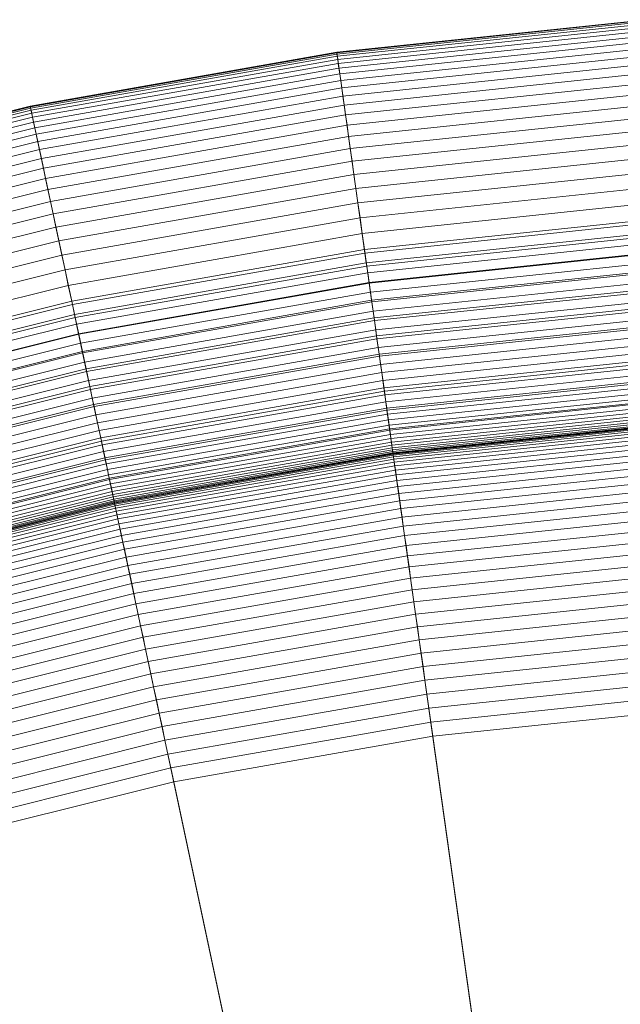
# Model space of a CAD drawing. Header units: millimetres. Extents: x -219 to 220, y -220 to 220.
# Tile 139 of 146: x -46 to -16, y 171 to 219. Entities that reach past the tile are written whole.
import ezdxf

# ---------------------------------------------------------------- set-up
doc = ezdxf.new("R2010")
doc.units = ezdxf.units.MM
doc.layers.add('LUCIDO_1', color=1, linetype='Continuous', lineweight=20, true_color=0xff0000)
doc.layers.add('Nessuna', color=7, linetype='Continuous', lineweight=9)

# ---------------------------------------------------------------- blocks, each defined once
blk = doc.blocks.new('Group-1')
at = {"layer": 'Nessuna', "color": 7, "linetype": 'Continuous', "lineweight": 9, "transparency": 33554687}
for points in [[(-28.834, 207.915), (-14.257, 209.447), (-14.954, 219.423), (-30.226, 217.818)], [(-30.226, 217.818, -60), (-14.954, 219.423, -60), (-14.953, 219.401, -60.943), (-30.223, 217.796, -60.943)], [(-30.226, 217.818), (-14.954, 219.423), (-14.954, 219.423, -60), (-30.226, 217.818, -60)], [(-30.223, 217.796, -60.943), (-14.953, 219.401, -60.943), (-14.948, 219.334, -61.883), (-30.213, 217.73, -61.883)], [(-30.213, 217.73, -61.883), (-14.948, 219.334, -61.883), (-14.94, 219.224, -62.82), (-30.198, 217.62, -62.82)], [(-30.198, 217.62, -62.82), (-14.94, 219.224, -62.82), (-14.929, 219.069, -63.75), (-30.176, 217.467, -63.75)], [(-30.176, 217.467, -63.75), (-14.929, 219.069, -63.75), (-14.916, 218.871, -64.671), (-30.149, 217.27, -64.671)], [(-30.149, 217.27, -64.671), (-14.916, 218.871, -64.671), (-14.899, 218.63, -65.583), (-30.115, 217.031, -65.583)], [(-30.115, 217.031, -65.583), (-14.899, 218.63, -65.583), (-14.879, 218.346, -66.481), (-30.076, 216.749, -66.481)], [(-30.076, 216.749, -66.481), (-14.879, 218.346, -66.481), (-14.856, 218.021, -67.366), (-30.03, 216.426, -67.366)], [(-43.269, 205.37), (-28.834, 207.915), (-30.226, 217.818), (-45.348, 215.151)], [(-45.348, 215.151, -60), (-30.226, 217.818, -60), (-30.223, 217.796, -60.943), (-45.344, 215.13, -60.943)], [(-45.348, 215.151), (-30.226, 217.818), (-30.226, 217.818, -60), (-45.348, 215.151, -60)], [(-45.344, 215.13, -60.943), (-30.223, 217.796, -60.943), (-30.213, 217.73, -61.883), (-45.33, 215.064, -61.883)], [(-45.33, 215.064, -61.883), (-30.213, 217.73, -61.883), (-30.198, 217.62, -62.82), (-45.307, 214.956, -62.82)], [(-45.307, 214.956, -62.82), (-30.198, 217.62, -62.82), (-30.176, 217.467, -63.75), (-45.275, 214.805, -63.75)], [(-30.03, 216.426, -67.366), (-14.856, 218.021, -67.366), (-14.83, 217.654, -68.234), (-29.979, 216.062, -68.234)], [(-29.979, 216.062, -68.234), (-14.83, 217.654, -68.234), (-14.802, 217.246, -69.084), (-29.922, 215.657, -69.084)], [(-45.275, 214.805, -63.75), (-30.176, 217.467, -63.75), (-30.149, 217.27, -64.671), (-45.233, 214.61, -64.671)], [(-45.233, 214.61, -64.671), (-30.149, 217.27, -64.671), (-30.115, 217.031, -65.583), (-45.183, 214.374, -65.583)], [(-29.922, 215.657, -69.084), (-14.802, 217.246, -69.084), (-14.771, 216.8, -69.914), (-29.86, 215.214, -69.914)], [(-45.183, 214.374, -65.583), (-30.115, 217.031, -65.583), (-30.076, 216.749, -66.481), (-45.124, 214.096, -66.481)], [(-45.124, 214.096, -66.481), (-30.076, 216.749, -66.481), (-30.03, 216.426, -67.366), (-45.056, 213.776, -67.366)], [(-29.86, 215.214, -69.914), (-14.771, 216.8, -69.914), (-14.737, 216.314, -70.721), (-29.792, 214.732, -70.721)], [(-45.056, 213.776, -67.366), (-30.03, 216.426, -67.366), (-29.979, 216.062, -68.234), (-44.98, 213.417, -68.234)], [(-29.792, 214.732, -70.721), (-14.737, 216.314, -70.721), (-14.7, 215.792, -71.505), (-29.719, 214.213, -71.505)], [(-44.98, 213.417, -68.234), (-29.979, 216.062, -68.234), (-29.922, 215.657, -69.084), (-44.895, 213.017, -69.084)], [(-44.895, 213.017, -69.084), (-29.922, 215.657, -69.084), (-29.86, 215.214, -69.914), (-44.801, 212.579, -69.914)], [(-29.719, 214.213, -71.505), (-14.7, 215.792, -71.505), (-14.661, 215.233, -72.263), (-29.641, 213.658, -72.263)], [(-57.492, 201.824), (-43.269, 205.37), (-45.348, 215.151), (-60.248, 211.436)], [(-60.248, 211.436, -60), (-45.348, 215.151, -60), (-45.344, 215.13, -60.943), (-60.242, 211.415, -60.943)], [(-60.248, 211.436), (-45.348, 215.151), (-45.348, 215.151, -60), (-60.248, 211.436, -60)], [(-44.801, 212.579, -69.914), (-29.86, 215.214, -69.914), (-29.792, 214.732, -70.721), (-44.7, 212.103, -70.721)], [(-29.641, 213.658, -72.263), (-14.661, 215.233, -72.263), (-14.62, 214.638, -72.994), (-29.558, 213.068, -72.994)], [(-60.242, 211.415, -60.943), (-45.344, 215.13, -60.943), (-45.33, 215.064, -61.883), (-60.223, 211.351, -61.883)], [(-60.223, 211.351, -61.883), (-45.33, 215.064, -61.883), (-45.307, 214.956, -62.82), (-60.193, 211.244, -62.82)], [(-60.193, 211.244, -62.82), (-45.307, 214.956, -62.82), (-45.275, 214.805, -63.75), (-60.15, 211.096, -63.75)], [(-60.15, 211.096, -63.75), (-45.275, 214.805, -63.75), (-45.233, 214.61, -64.671), (-60.095, 210.905, -64.671)], [(-44.7, 212.103, -70.721), (-29.792, 214.732, -70.721), (-29.719, 214.213, -71.505), (-44.591, 211.591, -71.505)], [(-60.095, 210.905, -64.671), (-45.233, 214.61, -64.671), (-45.183, 214.374, -65.583), (-60.029, 210.672, -65.583)], [(-60.029, 210.672, -65.583), (-45.183, 214.374, -65.583), (-45.124, 214.096, -66.481), (-59.95, 210.399, -66.481)], [(-44.591, 211.591, -71.505), (-29.719, 214.213, -71.505), (-29.641, 213.658, -72.263), (-44.475, 211.042, -72.263)], [(-29.558, 213.068, -72.994), (-14.62, 214.638, -72.994), (-14.576, 214.011, -73.696), (-29.471, 212.445, -73.696)], [(-59.95, 210.399, -66.481), (-45.124, 214.096, -66.481), (-45.056, 213.776, -67.366), (-59.86, 210.085, -67.366)], [(-59.86, 210.085, -67.366), (-45.056, 213.776, -67.366), (-44.98, 213.417, -68.234), (-59.759, 209.732, -68.234)], [(-29.471, 212.445, -73.696), (-14.576, 214.011, -73.696), (-14.529, 213.351, -74.368), (-29.379, 211.79, -74.368)], [(-59.759, 209.732, -68.234), (-44.98, 213.417, -68.234), (-44.895, 213.017, -69.084), (-59.646, 209.339, -69.084)], [(-44.475, 211.042, -72.263), (-29.641, 213.658, -72.263), (-29.558, 213.068, -72.994), (-44.351, 210.46, -72.994)], [(-29.379, 211.79, -74.368), (-14.529, 213.351, -74.368), (-14.481, 212.66, -75.008), (-29.282, 211.104, -75.008)], [(-59.646, 209.339, -69.084), (-44.895, 213.017, -69.084), (-44.801, 212.579, -69.914), (-59.523, 208.909, -69.914)], [(-44.351, 210.46, -72.994), (-29.558, 213.068, -72.994), (-29.471, 212.445, -73.696), (-44.22, 209.844, -73.696)], [(-59.523, 208.909, -69.914), (-44.801, 212.579, -69.914), (-44.7, 212.103, -70.721), (-59.389, 208.441, -70.721)], [(-44.22, 209.844, -73.696), (-29.471, 212.445, -73.696), (-29.379, 211.79, -74.368), (-44.083, 209.197, -74.368)], [(-29.282, 211.104, -75.008), (-14.481, 212.66, -75.008), (-14.431, 211.94, -75.614), (-29.182, 210.389, -75.614)], [(-59.389, 208.441, -70.721), (-44.7, 212.103, -70.721), (-44.591, 211.591, -71.505), (-59.244, 207.937, -71.505)], [(-44.083, 209.197, -74.368), (-29.379, 211.79, -74.368), (-29.282, 211.104, -75.008), (-43.939, 208.52, -75.008)], [(-29.182, 210.389, -75.614), (-14.431, 211.94, -75.614), (-14.379, 211.192, -76.186), (-29.077, 209.647, -76.186)], [(-59.244, 207.937, -71.505), (-44.591, 211.591, -71.505), (-44.475, 211.042, -72.263), (-59.09, 207.398, -72.263)], [(-59.09, 207.398, -72.263), (-44.475, 211.042, -72.263), (-44.351, 210.46, -72.994), (-58.926, 206.826, -72.994)], [(-43.939, 208.52, -75.008), (-29.282, 211.104, -75.008), (-29.182, 210.389, -75.614), (-43.789, 207.814, -75.614)], [(-29.077, 209.647, -76.186), (-14.379, 211.192, -76.186), (-14.324, 210.418, -76.721), (-28.969, 208.878, -76.721)], [(-58.926, 206.826, -72.994), (-44.351, 210.46, -72.994), (-44.22, 209.844, -73.696), (-58.752, 206.221, -73.696)], [(-43.789, 207.814, -75.614), (-29.182, 210.389, -75.614), (-29.077, 209.647, -76.186), (-43.633, 207.08, -76.186)], [(-28.969, 208.878, -76.721), (-14.324, 210.418, -76.721), (-14.269, 209.619, -77.22), (-28.858, 208.086, -77.22)], [(-58.752, 206.221, -73.696), (-44.22, 209.844, -73.696), (-44.083, 209.197, -74.368), (-58.57, 205.585, -74.368)], [(-43.633, 207.08, -76.186), (-29.077, 209.647, -76.186), (-28.969, 208.878, -76.721), (-43.471, 206.321, -76.721)], [(-28.858, 208.086, -77.22), (-14.269, 209.619, -77.22), (-14.211, 208.799, -77.68), (-28.744, 207.271, -77.68)], [(-28.766, 207.429, -0.012), (-14.222, 208.958, -0.012), (-14.257, 209.447), (-28.834, 207.915)], [(-58.57, 205.585, -74.368), (-44.083, 209.197, -74.368), (-43.939, 208.52, -75.008), (-58.379, 204.919, -75.008)], [(-43.471, 206.321, -76.721), (-28.969, 208.878, -76.721), (-28.858, 208.086, -77.22), (-43.305, 205.539, -77.22)], [(-28.698, 206.945, -0.048), (-14.188, 208.47, -0.048), (-14.222, 208.958, -0.012), (-28.766, 207.429, -0.012)], [(-58.379, 204.919, -75.008), (-43.939, 208.52, -75.008), (-43.789, 207.814, -75.614), (-58.18, 204.225, -75.614)], [(-28.744, 207.271, -77.68), (-14.211, 208.799, -77.68), (-14.152, 207.957, -78.101), (-28.626, 206.436, -78.101)], [(-28.63, 206.462, -0.108), (-14.154, 207.984, -0.108), (-14.188, 208.47, -0.048), (-28.698, 206.945, -0.048)], [(-43.305, 205.539, -77.22), (-28.858, 208.086, -77.22), (-28.744, 207.271, -77.68), (-43.134, 204.734, -77.68)], [(-43.167, 204.89, -0.012), (-28.766, 207.429, -0.012), (-28.834, 207.915), (-43.269, 205.37)], [(-28.563, 205.983, -0.192), (-14.12, 207.501, -0.192), (-14.154, 207.984, -0.108), (-28.63, 206.462, -0.108)], [(-28.626, 206.436, -78.101), (-14.152, 207.957, -78.101), (-14.092, 207.097, -78.482), (-28.506, 205.582, -78.482)], [(-58.18, 204.225, -75.614), (-43.789, 207.814, -75.614), (-43.633, 207.08, -76.186), (-57.973, 203.505, -76.186)], [(-43.065, 204.411, -0.048), (-28.698, 206.945, -0.048), (-28.766, 207.429, -0.012), (-43.167, 204.89, -0.012)], [(-28.496, 205.509, -0.3), (-14.087, 207.023, -0.3), (-14.12, 207.501, -0.192), (-28.563, 205.983, -0.192)], [(-57.973, 203.505, -76.186), (-43.633, 207.08, -76.186), (-43.471, 206.321, -76.721), (-57.76, 202.759, -76.721)], [(-43.134, 204.734, -77.68), (-28.744, 207.271, -77.68), (-28.626, 206.436, -78.101), (-42.959, 203.909, -78.101)], [(-42.964, 203.935, -0.108), (-28.63, 206.462, -0.108), (-28.698, 206.945, -0.048), (-43.065, 204.411, -0.048)], [(-28.506, 205.582, -78.482), (-14.092, 207.097, -78.482), (-14.031, 206.219, -78.822), (-28.384, 204.711, -78.822)], [(-28.43, 205.041, -0.431), (-14.054, 206.552, -0.431), (-14.087, 207.023, -0.3), (-28.496, 205.509, -0.3)], [(-42.864, 203.462, -0.192), (-28.563, 205.983, -0.192), (-28.63, 206.462, -0.108), (-42.964, 203.935, -0.108)], [(-42.959, 203.909, -78.101), (-28.626, 206.436, -78.101), (-28.506, 205.582, -78.482), (-42.779, 203.065, -78.482)], [(-28.365, 204.579, -0.585), (-14.022, 206.087, -0.585), (-14.054, 206.552, -0.431), (-28.43, 205.041, -0.431)], [(-57.76, 202.759, -76.721), (-43.471, 206.321, -76.721), (-43.305, 205.539, -77.22), (-57.539, 201.99, -77.22)], [(-42.764, 202.993, -0.3), (-28.496, 205.509, -0.3), (-28.563, 205.983, -0.192), (-42.864, 203.462, -0.192)], [(-28.384, 204.711, -78.822), (-14.031, 206.219, -78.822), (-13.968, 205.327, -79.12), (-28.259, 203.825, -79.12)], [(-28.301, 204.126, -0.761), (-13.99, 205.63, -0.761), (-14.022, 206.087, -0.585), (-28.365, 204.579, -0.585)], [(-57.539, 201.99, -77.22), (-43.305, 205.539, -77.22), (-43.134, 204.734, -77.68), (-57.312, 201.199, -77.68)], [(-42.779, 203.065, -78.482), (-28.506, 205.582, -78.482), (-28.384, 204.711, -78.822), (-42.596, 202.205, -78.822)], [(-42.666, 202.53, -0.431), (-28.43, 205.041, -0.431), (-28.496, 205.509, -0.3), (-42.764, 202.993, -0.3)], [(-28.239, 203.681, -0.96), (-13.958, 205.182, -0.96), (-13.99, 205.63, -0.761), (-28.301, 204.126, -0.761)], [(-57.356, 201.352, -0.012), (-43.167, 204.89, -0.012), (-43.269, 205.37), (-57.492, 201.824)], [(-42.569, 202.075, -0.585), (-28.365, 204.579, -0.585), (-28.43, 205.041, -0.431), (-42.666, 202.53, -0.431)], [(-28.259, 203.825, -79.12), (-13.968, 205.327, -79.12), (-13.905, 204.421, -79.375), (-28.133, 202.926, -79.375)], [(-28.178, 203.247, -1.181), (-13.928, 204.745, -1.181), (-13.958, 205.182, -0.96), (-28.239, 203.681, -0.96)], [(-57.221, 200.882, -0.048), (-43.065, 204.411, -0.048), (-43.167, 204.89, -0.012), (-57.356, 201.352, -0.012)], [(-57.312, 201.199, -77.68), (-43.134, 204.734, -77.68), (-42.959, 203.909, -78.101), (-57.08, 200.388, -78.101)], [(-42.596, 202.205, -78.822), (-28.384, 204.711, -78.822), (-28.259, 203.825, -79.12), (-42.41, 201.33, -79.12)], [(-42.473, 201.627, -0.761), (-28.301, 204.126, -0.761), (-28.365, 204.579, -0.585), (-42.569, 202.075, -0.585)], [(-28.119, 202.824, -1.423), (-13.898, 204.319, -1.423), (-13.928, 204.745, -1.181), (-28.178, 203.247, -1.181)], [(-57.087, 200.413, -0.108), (-42.964, 203.935, -0.108), (-43.065, 204.411, -0.048), (-57.221, 200.882, -0.048)], [(-42.38, 201.188, -0.96), (-28.239, 203.681, -0.96), (-28.301, 204.126, -0.761), (-42.473, 201.627, -0.761)], [(-28.133, 202.926, -79.375), (-13.905, 204.421, -79.375), (-13.841, 203.505, -79.587), (-28.005, 202.016, -79.587)], [(-28.061, 202.414, -1.685), (-13.869, 203.905, -1.685), (-13.898, 204.319, -1.423), (-28.119, 202.824, -1.423)], [(-56.954, 199.949, -0.192), (-42.864, 203.462, -0.192), (-42.964, 203.935, -0.108), (-57.087, 200.413, -0.108)], [(-57.08, 200.388, -78.101), (-42.959, 203.909, -78.101), (-42.779, 203.065, -78.482), (-56.842, 199.559, -78.482)], [(-42.41, 201.33, -79.12), (-28.259, 203.825, -79.12), (-28.133, 202.926, -79.375), (-42.222, 200.442, -79.375)], [(-42.289, 200.759, -1.181), (-28.178, 203.247, -1.181), (-28.239, 203.681, -0.96), (-42.38, 201.188, -0.96)], [(-28.005, 202.016, -1.968), (-13.841, 203.505, -1.968), (-13.869, 203.905, -1.685), (-28.061, 202.414, -1.685)], [(-27.951, 201.633, -2.27), (-13.814, 203.119, -2.27), (-13.841, 203.505, -1.968), (-28.005, 202.016, -1.968)], [(-28.005, 202.016, -79.587), (-13.841, 203.505, -79.587), (-13.776, 202.58, -79.756), (-27.876, 201.098, -79.756)], [(-56.822, 199.488, -0.3), (-42.764, 202.993, -0.3), (-42.864, 203.462, -0.192), (-56.954, 199.949, -0.192)], [(-56.842, 199.559, -78.482), (-42.779, 203.065, -78.482), (-42.596, 202.205, -78.822), (-56.6, 198.713, -78.822)], [(-56.691, 199.033, -0.431), (-42.666, 202.53, -0.431), (-42.764, 202.993, -0.3), (-56.822, 199.488, -0.3)], [(-42.2, 200.341, -1.423), (-28.119, 202.824, -1.423), (-28.178, 203.247, -1.181), (-42.289, 200.759, -1.181)], [(-27.899, 201.265, -2.59), (-13.788, 202.748, -2.59), (-13.814, 203.119, -2.27), (-27.951, 201.633, -2.27)], [(-56.563, 198.585, -0.585), (-42.569, 202.075, -0.585), (-42.666, 202.53, -0.431), (-56.691, 199.033, -0.431)], [(-42.222, 200.442, -79.375), (-28.133, 202.926, -79.375), (-28.005, 202.016, -79.587), (-42.031, 199.543, -79.587)], [(-42.114, 199.936, -1.685), (-28.061, 202.414, -1.685), (-28.119, 202.824, -1.423), (-42.2, 200.341, -1.423)], [(-27.85, 200.913, -2.929), (-13.763, 202.393, -2.929), (-13.788, 202.748, -2.59), (-27.899, 201.265, -2.59)], [(-27.876, 201.098, -79.756), (-13.776, 202.58, -79.756), (-13.711, 201.647, -79.881), (-27.746, 200.172, -79.881)], [(-56.6, 198.713, -78.822), (-42.596, 202.205, -78.822), (-42.41, 201.33, -79.12), (-56.353, 197.853, -79.12)], [(-56.437, 198.145, -0.761), (-42.473, 201.627, -0.761), (-42.569, 202.075, -0.585), (-56.563, 198.585, -0.585)], [(-42.031, 199.543, -1.968), (-28.005, 202.016, -1.968), (-28.061, 202.414, -1.685), (-42.114, 199.936, -1.685)], [(-27.803, 200.578, -3.284), (-13.74, 202.056, -3.284), (-13.763, 202.393, -2.929), (-27.85, 200.913, -2.929)], [(-27.758, 200.26, -3.656), (-13.717, 201.736, -3.656), (-13.74, 202.056, -3.284), (-27.803, 200.578, -3.284)], [(-56.313, 197.714, -0.96), (-42.38, 201.188, -0.96), (-42.473, 201.627, -0.761), (-56.437, 198.145, -0.761)], [(-41.95, 199.165, -2.27), (-27.951, 201.633, -2.27), (-28.005, 202.016, -1.968), (-42.031, 199.543, -1.968)], [(-42.031, 199.543, -79.587), (-28.005, 202.016, -79.587), (-27.876, 201.098, -79.756), (-41.838, 198.636, -79.756)], [(-41.873, 198.801, -2.59), (-27.899, 201.265, -2.59), (-27.951, 201.633, -2.27), (-41.95, 199.165, -2.27)], [(-27.716, 199.961, -4.043), (-13.696, 201.435, -4.043), (-13.717, 201.736, -3.656), (-27.758, 200.26, -3.656)], [(-27.746, 200.172, -79.881), (-13.711, 201.647, -79.881), (-13.646, 200.71, -79.962), (-27.615, 199.242, -79.962)], [(-56.353, 197.853, -79.12), (-42.41, 201.33, -79.12), (-42.222, 200.442, -79.375), (-56.103, 196.981, -79.375)], [(-56.192, 197.292, -1.181), (-42.289, 200.759, -1.181), (-42.38, 201.188, -0.96), (-56.313, 197.714, -0.96)], [(-41.799, 198.453, -2.929), (-27.85, 200.913, -2.929), (-27.899, 201.265, -2.59), (-41.873, 198.801, -2.59)], [(-41.838, 198.636, -79.756), (-27.876, 201.098, -79.756), (-27.746, 200.172, -79.881), (-41.643, 197.722, -79.881)], [(-27.677, 199.681, -4.444), (-13.677, 201.153, -4.444), (-13.696, 201.435, -4.043), (-27.716, 199.961, -4.043)], [(-27.64, 199.421, -4.859), (-13.658, 200.891, -4.859), (-13.677, 201.153, -4.444), (-27.677, 199.681, -4.444)], [(-56.074, 196.882, -1.423), (-42.2, 200.341, -1.423), (-42.289, 200.759, -1.181), (-56.192, 197.292, -1.181)], [(-41.729, 198.122, -3.284), (-27.803, 200.578, -3.284), (-27.85, 200.913, -2.929), (-41.799, 198.453, -2.929)], [(-41.662, 197.809, -3.656), (-27.758, 200.26, -3.656), (-27.803, 200.578, -3.284), (-41.729, 198.122, -3.284)], [(-27.607, 199.182, -5.286), (-13.641, 200.65, -5.286), (-13.658, 200.891, -4.859), (-27.64, 199.421, -4.859)], [(-27.615, 199.242, -79.962), (-13.646, 200.71, -79.962), (-3.172, 50.934, -89.301), (-6.719, 50.562, -89.301)], [(-27.576, 198.963, -5.724), (-13.626, 200.429, -5.724), (-13.641, 200.65, -5.286), (-27.607, 199.182, -5.286)], [(-56.103, 196.981, -79.375), (-42.222, 200.442, -79.375), (-42.031, 199.543, -79.587), (-55.85, 196.098, -79.587)], [(-55.96, 196.483, -1.685), (-42.114, 199.936, -1.685), (-42.2, 200.341, -1.423), (-56.074, 196.882, -1.423)], [(-41.599, 197.513, -4.043), (-27.716, 199.961, -4.043), (-27.758, 200.26, -3.656), (-41.662, 197.809, -3.656)], [(-41.643, 197.722, -79.881), (-27.746, 200.172, -79.881), (-27.615, 199.242, -79.962), (-41.448, 196.803, -79.962)], [(-27.548, 198.766, -6.173), (-13.612, 200.231, -6.173), (-13.626, 200.429, -5.724), (-27.576, 198.963, -5.724)], [(-27.524, 198.591, -6.631), (-13.6, 200.055, -6.631), (-13.612, 200.231, -6.173), (-27.548, 198.766, -6.173)], [(-55.85, 196.098, -1.968), (-42.031, 199.543, -1.968), (-42.114, 199.936, -1.685), (-55.96, 196.483, -1.685)], [(-41.54, 197.237, -4.444), (-27.677, 199.681, -4.444), (-27.716, 199.961, -4.043), (-41.599, 197.513, -4.043)], [(-41.486, 196.98, -4.859), (-27.64, 199.421, -4.859), (-27.677, 199.681, -4.444), (-41.54, 197.237, -4.444)], [(-27.502, 198.439, -7.097), (-13.589, 199.901, -7.097), (-13.6, 200.055, -6.631), (-27.524, 198.591, -6.631)], [(-27.484, 198.309, -7.57), (-13.58, 199.771, -7.57), (-13.589, 199.901, -7.097), (-27.502, 198.439, -7.097)], [(-27.469, 198.203, -8.049), (-13.572, 199.663, -8.049), (-13.58, 199.771, -7.57), (-27.484, 198.309, -7.57)], [(-27.457, 198.12, -8.533), (-13.567, 199.58, -8.533), (-13.572, 199.663, -8.049), (-27.469, 198.203, -8.049)], [(-55.743, 195.726, -2.27), (-41.95, 199.165, -2.27), (-42.031, 199.543, -1.968), (-55.85, 196.098, -1.968)], [(-55.85, 196.098, -79.587), (-42.031, 199.543, -79.587), (-41.838, 198.636, -79.756), (-55.594, 195.206, -79.756)], [(-55.64, 195.368, -2.59), (-41.873, 198.801, -2.59), (-41.95, 199.165, -2.27), (-55.743, 195.726, -2.27)], [(-41.436, 196.743, -5.286), (-27.607, 199.182, -5.286), (-27.64, 199.421, -4.859), (-41.486, 196.98, -4.859)], [(-41.448, 196.803, -79.962), (-27.615, 199.242, -79.962), (-6.719, 50.562, -89.301), (-10.232, 49.942, -89.301)], [(-41.39, 196.528, -5.724), (-27.576, 198.963, -5.724), (-27.607, 199.182, -5.286), (-41.436, 196.743, -5.286)], [(-27.449, 198.06, -9.02), (-13.562, 199.52, -9.02), (-13.567, 199.58, -8.533), (-27.457, 198.12, -8.533)], [(-27.444, 198.024, -9.509), (-13.56, 199.484, -9.509), (-13.562, 199.52, -9.02), (-27.449, 198.06, -9.02)], [(-27.442, 198.013, -10), (-13.559, 199.472, -10), (-13.56, 199.484, -9.509), (-27.444, 198.024, -9.509)], [(-27.442, 198.013, -45.904), (-13.559, 199.472, -45.904), (-13.559, 199.472, -10), (-27.442, 198.013, -10)], [(-27.44, 197.996, -46.611), (-13.558, 199.455, -46.611), (-13.559, 199.472, -45.904), (-27.442, 198.013, -45.904)], [(-27.433, 197.947, -47.317), (-13.554, 199.405, -47.317), (-13.558, 199.455, -46.611), (-27.44, 197.996, -46.611)], [(-27.421, 197.864, -48.019), (-13.549, 199.322, -48.019), (-13.554, 199.405, -47.317), (-27.433, 197.947, -47.317)], [(-27.405, 197.749, -48.716), (-13.54, 199.206, -48.716), (-13.549, 199.322, -48.019), (-27.421, 197.864, -48.019)], [(-27.385, 197.602, -49.408), (-13.53, 199.058, -49.408), (-13.54, 199.206, -48.716), (-27.405, 197.749, -48.716)], [(-55.542, 195.027, -2.929), (-41.799, 198.453, -2.929), (-41.873, 198.801, -2.59), (-55.64, 195.368, -2.59)], [(-55.594, 195.206, -79.756), (-41.838, 198.636, -79.756), (-41.643, 197.722, -79.881), (-55.336, 194.308, -79.881)], [(-41.348, 196.333, -6.173), (-27.548, 198.766, -6.173), (-27.576, 198.963, -5.724), (-41.39, 196.528, -5.724)], [(-41.312, 196.16, -6.631), (-27.524, 198.591, -6.631), (-27.548, 198.766, -6.173), (-41.348, 196.333, -6.173)], [(-27.359, 197.422, -50.091), (-13.517, 198.877, -50.091), (-13.53, 199.058, -49.408), (-27.385, 197.602, -49.408)], [(-27.33, 197.211, -50.765), (-13.503, 198.664, -50.765), (-13.517, 198.877, -50.091), (-27.359, 197.422, -50.091)], [(-27.296, 196.968, -51.429), (-13.485, 198.42, -51.429), (-13.503, 198.664, -50.765), (-27.33, 197.211, -50.765)], [(-55.449, 194.701, -3.284), (-41.729, 198.122, -3.284), (-41.799, 198.453, -2.929), (-55.542, 195.027, -2.929)], [(-41.28, 196.01, -7.097), (-27.502, 198.439, -7.097), (-27.524, 198.591, -6.631), (-41.312, 196.16, -6.631)], [(-41.252, 195.882, -7.57), (-27.484, 198.309, -7.57), (-27.502, 198.439, -7.097), (-41.28, 196.01, -7.097)], [(-41.23, 195.776, -8.049), (-27.469, 198.203, -8.049), (-27.484, 198.309, -7.57), (-41.252, 195.882, -7.57)], [(-41.213, 195.694, -8.533), (-27.457, 198.12, -8.533), (-27.469, 198.203, -8.049), (-41.23, 195.776, -8.049)], [(-27.257, 196.695, -52.08), (-13.466, 198.145, -52.08), (-13.485, 198.42, -51.429), (-27.296, 196.968, -51.429)], [(-27.215, 196.392, -52.717), (-13.445, 197.839, -52.717), (-13.466, 198.145, -52.08), (-27.257, 196.695, -52.08)], [(-55.361, 194.393, -3.656), (-41.662, 197.809, -3.656), (-41.729, 198.122, -3.284), (-55.449, 194.701, -3.284)], [(-55.278, 194.103, -4.043), (-41.599, 197.513, -4.043), (-41.662, 197.809, -3.656), (-55.361, 194.393, -3.656)], [(-55.336, 194.308, -79.881), (-41.643, 197.722, -79.881), (-41.448, 196.803, -79.962), (-55.077, 193.405, -79.962)], [(-41.2, 195.636, -9.02), (-27.449, 198.06, -9.02), (-27.457, 198.12, -8.533), (-41.213, 195.694, -8.533)], [(-41.193, 195.6, -9.509), (-27.444, 198.024, -9.509), (-27.449, 198.06, -9.02), (-41.2, 195.636, -9.02)], [(-41.19, 195.588, -10), (-27.442, 198.013, -10), (-27.444, 198.024, -9.509), (-41.193, 195.6, -9.509)], [(-41.19, 195.588, -45.904), (-27.442, 198.013, -45.904), (-27.442, 198.013, -10), (-41.19, 195.588, -10)], [(-41.187, 195.572, -46.611), (-27.44, 197.996, -46.611), (-27.442, 198.013, -45.904), (-41.19, 195.588, -45.904)], [(-41.176, 195.523, -47.317), (-27.433, 197.947, -47.317), (-27.44, 197.996, -46.611), (-41.187, 195.572, -46.611)], [(-41.159, 195.442, -48.019), (-27.421, 197.864, -48.019), (-27.433, 197.947, -47.317), (-41.176, 195.523, -47.317)], [(-41.135, 195.328, -48.716), (-27.405, 197.749, -48.716), (-27.421, 197.864, -48.019), (-41.159, 195.442, -48.019)], [(-41.104, 195.183, -49.408), (-27.385, 197.602, -49.408), (-27.405, 197.749, -48.716), (-41.135, 195.328, -48.716)], [(-27.168, 196.059, -53.339), (-13.421, 197.504, -53.339), (-13.445, 197.839, -52.717), (-27.215, 196.392, -52.717)], [(-55.2, 193.831, -4.444), (-41.54, 197.237, -4.444), (-41.599, 197.513, -4.043), (-55.278, 194.103, -4.043)], [(-55.127, 193.579, -4.859), (-41.486, 196.98, -4.859), (-41.54, 197.237, -4.444), (-55.2, 193.831, -4.444)], [(-41.066, 195.005, -50.091), (-27.359, 197.422, -50.091), (-27.385, 197.602, -49.408), (-41.104, 195.183, -49.408)], [(-41.022, 194.797, -50.765), (-27.33, 197.211, -50.765), (-27.359, 197.422, -50.091), (-41.066, 195.005, -50.091)], [(-40.971, 194.557, -51.429), (-27.296, 196.968, -51.429), (-27.33, 197.211, -50.765), (-41.022, 194.797, -50.765)], [(-27.117, 195.698, -53.945), (-13.396, 197.14, -53.945), (-13.421, 197.504, -53.339), (-27.168, 196.059, -53.339)], [(-55.061, 193.346, -5.286), (-41.436, 196.743, -5.286), (-41.486, 196.98, -4.859), (-55.127, 193.579, -4.859)], [(-55.077, 193.405, -79.962), (-41.448, 196.803, -79.962), (-10.232, 49.942, -89.301), (-13.693, 49.079, -89.301)], [(-55, 193.134, -5.724), (-41.39, 196.528, -5.724), (-41.436, 196.743, -5.286), (-55.061, 193.346, -5.286)], [(-40.913, 194.287, -52.08), (-27.257, 196.695, -52.08), (-27.296, 196.968, -51.429), (-40.971, 194.557, -51.429)], [(-40.85, 193.988, -52.717), (-27.215, 196.392, -52.717), (-27.257, 196.695, -52.08), (-40.913, 194.287, -52.08)], [(-27.062, 195.309, -54.533), (-13.369, 196.748, -54.533), (-13.396, 197.14, -53.945), (-27.117, 195.698, -53.945)], [(-27.004, 194.893, -55.102), (-13.339, 196.329, -55.102), (-13.369, 196.748, -54.533), (-27.062, 195.309, -54.533)], [(-54.945, 192.943, -6.173), (-41.348, 196.333, -6.173), (-41.39, 196.528, -5.724), (-55, 193.134, -5.724)], [(-54.896, 192.773, -6.631), (-41.312, 196.16, -6.631), (-41.348, 196.333, -6.173), (-54.945, 192.943, -6.173)], [(-40.78, 193.659, -53.339), (-27.168, 196.059, -53.339), (-27.215, 196.392, -52.717), (-40.85, 193.988, -52.717)], [(-26.942, 194.45, -55.65), (-13.308, 195.883, -55.65), (-13.339, 196.329, -55.102), (-27.004, 194.893, -55.102)], [(-54.854, 192.625, -7.097), (-41.28, 196.01, -7.097), (-41.312, 196.16, -6.631), (-54.896, 192.773, -6.631)], [(-54.818, 192.499, -7.57), (-41.252, 195.882, -7.57), (-41.28, 196.01, -7.097), (-54.854, 192.625, -7.097)], [(-54.788, 192.396, -8.049), (-41.23, 195.776, -8.049), (-41.252, 195.882, -7.57), (-54.818, 192.499, -7.57)], [(-54.765, 192.315, -8.533), (-41.213, 195.694, -8.533), (-41.23, 195.776, -8.049), (-54.788, 192.396, -8.049)], [(-40.704, 193.302, -53.945), (-27.117, 195.698, -53.945), (-27.168, 196.059, -53.339), (-40.78, 193.659, -53.339)], [(-26.876, 193.983, -56.176), (-13.275, 195.413, -56.176), (-13.308, 195.883, -55.65), (-26.942, 194.45, -55.65)], [(-54.748, 192.258, -9.02), (-41.2, 195.636, -9.02), (-41.213, 195.694, -8.533), (-54.765, 192.315, -8.533)], [(-54.738, 192.223, -9.509), (-41.193, 195.6, -9.509), (-41.2, 195.636, -9.02), (-54.748, 192.258, -9.02)], [(-54.735, 192.211, -10), (-41.19, 195.588, -10), (-41.193, 195.6, -9.509), (-54.738, 192.223, -9.509)], [(-54.735, 192.211, -45.904), (-41.19, 195.588, -45.904), (-41.19, 195.588, -10), (-54.735, 192.211, -10)], [(-54.731, 192.195, -46.611), (-41.187, 195.572, -46.611), (-41.19, 195.588, -45.904), (-54.735, 192.211, -45.904)], [(-54.717, 192.147, -47.317), (-41.176, 195.523, -47.317), (-41.187, 195.572, -46.611), (-54.731, 192.195, -46.611)], [(-54.694, 192.067, -48.019), (-41.159, 195.442, -48.019), (-41.176, 195.523, -47.317), (-54.717, 192.147, -47.317)], [(-54.662, 191.956, -48.716), (-41.135, 195.328, -48.716), (-41.159, 195.442, -48.019), (-54.694, 192.067, -48.019)], [(-54.621, 191.812, -49.408), (-41.104, 195.183, -49.408), (-41.135, 195.328, -48.716), (-54.662, 191.956, -48.716)], [(-40.622, 192.918, -54.533), (-27.062, 195.309, -54.533), (-27.117, 195.698, -53.945), (-40.704, 193.302, -53.945)], [(-40.535, 192.507, -55.102), (-27.004, 194.893, -55.102), (-27.062, 195.309, -54.533), (-40.622, 192.918, -54.533)], [(-26.807, 193.492, -56.68), (-13.241, 194.917, -56.68), (-13.275, 195.413, -56.176), (-26.876, 193.983, -56.176)], [(-54.571, 191.638, -50.091), (-41.066, 195.005, -50.091), (-41.104, 195.183, -49.408), (-54.621, 191.812, -49.408)], [(-54.512, 191.433, -50.765), (-41.022, 194.797, -50.765), (-41.066, 195.005, -50.091), (-54.571, 191.638, -50.091)], [(-54.445, 191.198, -51.429), (-40.971, 194.557, -51.429), (-41.022, 194.797, -50.765), (-54.512, 191.433, -50.765)], [(-40.442, 192.07, -55.65), (-26.942, 194.45, -55.65), (-27.004, 194.893, -55.102), (-40.535, 192.507, -55.102)], [(-26.735, 192.977, -57.16), (-13.204, 194.399, -57.16), (-13.241, 194.917, -56.68), (-26.807, 193.492, -56.68)], [(-54.369, 190.933, -52.08), (-40.913, 194.287, -52.08), (-40.971, 194.557, -51.429), (-54.445, 191.198, -51.429)], [(-54.284, 190.638, -52.717), (-40.85, 193.988, -52.717), (-40.913, 194.287, -52.08), (-54.369, 190.933, -52.08)], [(-40.344, 191.608, -56.176), (-26.876, 193.983, -56.176), (-26.942, 194.45, -55.65), (-40.442, 192.07, -55.65)], [(-26.659, 192.441, -57.615), (-13.167, 193.859, -57.615), (-13.204, 194.399, -57.16), (-26.735, 192.977, -57.16)], [(-54.191, 190.315, -53.339), (-40.78, 193.659, -53.339), (-40.85, 193.988, -52.717), (-54.284, 190.638, -52.717)], [(-40.241, 191.123, -56.68), (-26.807, 193.492, -56.68), (-26.876, 193.983, -56.176), (-40.344, 191.608, -56.176)], [(-26.581, 191.884, -58.043), (-13.127, 193.298, -58.043), (-13.167, 193.859, -57.615), (-26.659, 192.441, -57.615)], [(-68.436, 189.064, -79.962), (-55.077, 193.405, -79.962), (-13.693, 49.079, -89.301), (-17.085, 47.977, -89.301)], [(-54.091, 189.965, -53.945), (-40.704, 193.302, -53.945), (-40.78, 193.659, -53.339), (-54.191, 190.315, -53.339)], [(-53.983, 189.587, -54.533), (-40.622, 192.918, -54.533), (-40.704, 193.302, -53.945), (-54.091, 189.965, -53.945)], [(-40.133, 190.615, -57.16), (-26.735, 192.977, -57.16), (-26.807, 193.492, -56.68), (-40.241, 191.123, -56.68)], [(-26.5, 191.308, -58.445), (-13.087, 192.718, -58.445), (-13.127, 193.298, -58.043), (-26.581, 191.884, -58.043)], [(-53.867, 189.183, -55.102), (-40.535, 192.507, -55.102), (-40.622, 192.918, -54.533), (-53.983, 189.587, -54.533)], [(-40.02, 190.085, -57.615), (-26.659, 192.441, -57.615), (-26.735, 192.977, -57.16), (-40.133, 190.615, -57.16)], [(-53.744, 188.753, -55.65), (-40.442, 192.07, -55.65), (-40.535, 192.507, -55.102), (-53.867, 189.183, -55.102)], [(-39.903, 189.535, -58.043), (-26.581, 191.884, -58.043), (-26.659, 192.441, -57.615), (-40.02, 190.085, -57.615)], [(-26.417, 190.714, -58.819), (-13.045, 192.119, -58.819), (-13.087, 192.718, -58.445), (-26.5, 191.308, -58.445)], [(-53.614, 188.3, -56.176), (-40.344, 191.608, -56.176), (-40.442, 192.07, -55.65), (-53.744, 188.753, -55.65)], [(-39.782, 188.966, -58.445), (-26.5, 191.308, -58.445), (-26.581, 191.884, -58.043), (-39.903, 189.535, -58.043)], [(-26.331, 190.102, -59.164), (-13.002, 191.503, -59.164), (-13.045, 192.119, -58.819), (-26.417, 190.714, -58.819)], [(-53.477, 187.823, -56.68), (-40.241, 191.123, -56.68), (-40.344, 191.608, -56.176), (-53.614, 188.3, -56.176)], [(-26.243, 189.476, -59.48), (-12.958, 190.872, -59.48), (-13.002, 191.503, -59.164), (-26.331, 190.102, -59.164)], [(-53.334, 187.323, -57.16), (-40.133, 190.615, -57.16), (-40.241, 191.123, -56.68), (-53.477, 187.823, -56.68)], [(-39.658, 188.379, -58.819), (-26.417, 190.714, -58.819), (-26.5, 191.308, -58.445), (-39.782, 188.966, -58.445)], [(-26.153, 188.835, -59.766), (-12.913, 190.227, -59.766), (-12.958, 190.872, -59.48), (-26.243, 189.476, -59.48)], [(-53.184, 186.803, -57.615), (-40.02, 190.085, -57.615), (-40.133, 190.615, -57.16), (-53.334, 187.323, -57.16)], [(-39.529, 187.775, -59.164), (-26.331, 190.102, -59.164), (-26.417, 190.714, -58.819), (-39.658, 188.379, -58.819)], [(-53.029, 186.262, -58.043), (-39.903, 189.535, -58.043), (-40.02, 190.085, -57.615), (-53.184, 186.803, -57.615)], [(-39.398, 187.156, -59.48), (-26.243, 189.476, -59.48), (-26.331, 190.102, -59.164), (-39.529, 187.775, -59.164)], [(-26.061, 188.182, -60.02), (-12.866, 189.569, -60.02), (-12.913, 190.227, -59.766), (-26.153, 188.835, -59.766)], [(-52.869, 185.703, -58.445), (-39.782, 188.966, -58.445), (-39.903, 189.535, -58.043), (-53.029, 186.262, -58.043)], [(-39.263, 186.524, -59.766), (-26.153, 188.835, -59.766), (-26.243, 189.476, -59.48), (-39.398, 187.156, -59.48)], [(-25.967, 187.518, -60.244), (-12.82, 188.9, -60.244), (-12.866, 189.569, -60.02), (-26.061, 188.182, -60.02)], [(-81.46, 183.802, -79.962), (-68.436, 189.064, -79.962), (-17.085, 47.977, -89.301), (-20.392, 46.641, -89.301)], [(-52.704, 185.126, -58.819), (-39.658, 188.379, -58.819), (-39.782, 188.966, -58.445), (-52.869, 185.703, -58.445)], [(-39.126, 185.878, -60.02), (-26.061, 188.182, -60.02), (-26.153, 188.835, -59.766), (-39.263, 186.524, -59.766)], [(-25.873, 186.844, -60.435), (-12.772, 188.221, -60.435), (-12.82, 188.9, -60.244), (-25.967, 187.518, -60.244)], [(-52.533, 184.533, -59.164), (-39.529, 187.775, -59.164), (-39.658, 188.379, -58.819), (-52.704, 185.126, -58.819)], [(-38.987, 185.222, -60.244), (-25.967, 187.518, -60.244), (-26.061, 188.182, -60.02), (-39.126, 185.878, -60.02)], [(-25.777, 186.161, -60.595), (-12.724, 187.533, -60.595), (-12.772, 188.221, -60.435), (-25.873, 186.844, -60.435)], [(-52.359, 183.925, -59.48), (-39.398, 187.156, -59.48), (-39.529, 187.775, -59.164), (-52.533, 184.533, -59.164)], [(-38.845, 184.556, -60.435), (-25.873, 186.844, -60.435), (-25.967, 187.518, -60.244), (-38.987, 185.222, -60.244)], [(-25.68, 185.472, -60.721), (-12.676, 186.839, -60.721), (-12.724, 187.533, -60.595), (-25.777, 186.161, -60.595)], [(-52.181, 183.303, -59.766), (-39.263, 186.524, -59.766), (-39.398, 187.156, -59.48), (-52.359, 183.925, -59.48)], [(-51.999, 182.669, -60.02), (-39.126, 185.878, -60.02), (-39.263, 186.524, -59.766), (-52.181, 183.303, -59.766)], [(-38.702, 183.882, -60.595), (-25.777, 186.161, -60.595), (-25.873, 186.844, -60.435), (-38.845, 184.556, -60.435)], [(-25.582, 184.778, -60.815), (-12.627, 186.14, -60.815), (-12.676, 186.839, -60.721), (-25.68, 185.472, -60.721)], [(-38.557, 183.202, -60.721), (-25.68, 185.472, -60.721), (-25.777, 186.161, -60.595), (-38.702, 183.882, -60.595)], [(-25.484, 184.081, -60.875), (-12.578, 185.437, -60.875), (-12.627, 186.14, -60.815), (-25.582, 184.778, -60.815)], [(-51.814, 182.024, -60.244), (-38.987, 185.222, -60.244), (-39.126, 185.878, -60.02), (-51.999, 182.669, -60.02)], [(-51.626, 181.369, -60.435), (-38.845, 184.556, -60.435), (-38.987, 185.222, -60.244), (-51.814, 182.024, -60.244)], [(-38.411, 182.516, -60.815), (-25.582, 184.778, -60.815), (-25.68, 185.472, -60.721), (-38.557, 183.202, -60.721)], [(-6.719, 50.562, -69.262), (-3.172, 50.934, -69.262), (-12.578, 185.437, -60.875), (-25.484, 184.081, -60.875)], [(-51.436, 180.707, -60.595), (-38.702, 183.882, -60.595), (-38.845, 184.556, -60.435), (-51.626, 181.369, -60.435)], [(-38.265, 181.827, -60.875), (-25.484, 184.081, -60.875), (-25.582, 184.778, -60.815), (-38.411, 182.516, -60.815)], [(-10.232, 49.942, -69.262), (-6.719, 50.562, -69.262), (-25.484, 184.081, -60.875), (-38.265, 181.827, -60.875)], [(-94.085, 177.645, -79.962), (-81.46, 183.802, -79.962), (-20.392, 46.641, -89.301), (-23.598, 45.078, -89.301)], [(-51.245, 180.038, -60.721), (-38.557, 183.202, -60.721), (-38.702, 183.882, -60.595), (-51.436, 180.707, -60.595)], [(-51.051, 179.365, -60.815), (-38.411, 182.516, -60.815), (-38.557, 183.202, -60.721), (-51.245, 180.038, -60.721)], [(-50.857, 178.687, -60.875), (-38.265, 181.827, -60.875), (-38.411, 182.516, -60.815), (-51.051, 179.365, -60.815)], [(-13.693, 49.079, -69.262), (-10.232, 49.942, -69.262), (-38.265, 181.827, -60.875), (-50.857, 178.687, -60.875)], [(-17.085, 47.977, -69.262), (-13.693, 49.079, -69.262), (-50.857, 178.687, -60.875), (-63.2, 174.677, -60.875)], [(-106.25, 170.622, -79.962), (-94.085, 177.645, -79.962), (-23.598, 45.078, -89.301), (-26.687, 43.294, -89.301)], [(-20.392, 46.641, -69.262), (-17.085, 47.977, -69.262), (-63.2, 174.677, -60.875), (-75.233, 169.816, -60.875)]]:
    blk.add_3dface(points, dxfattribs=at)

msp = doc.modelspace()

# ---------------------------------------------------------------- block references
at = {"layer": 'LUCIDO_1', "color": 7, "transparency": 33554687}
msp.add_blockref('Group-1', (0, 0), dxfattribs=at)

doc.saveas('drawing.dxf')
